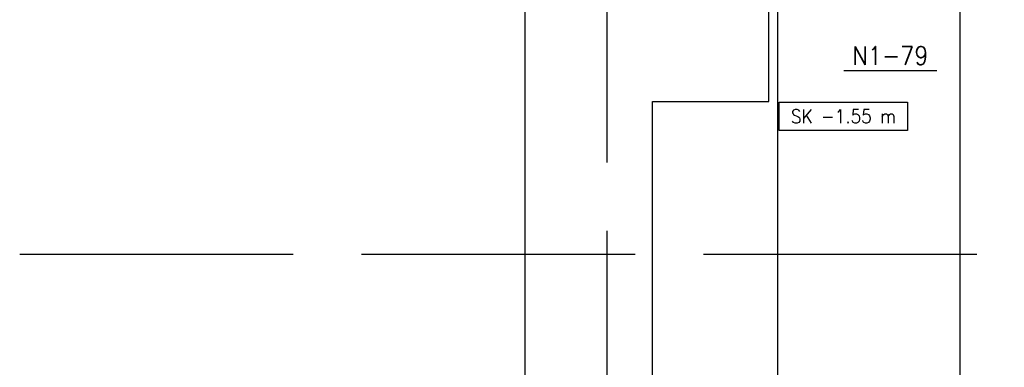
# Model space of a CAD drawing. Header units: millimetres. Extents: x -56303 to -45239, y -20463 to -4540.
# Tile 5 of 256: x -53680 to -53248, y -17994 to -17841. Entities that reach past the tile are written whole.
import ezdxf

# ---------------------------------------------------------------- set-up
doc = ezdxf.new("R2010")
doc.units = ezdxf.units.MM
doc.linetypes.add('ACAD_ISO02W100', pattern=[15, 12, -3])
for name, color, linetype in [('_HVAC_podkład', 8, 'Continuous'), ('FLUID-N1', 7, 'Continuous'), ('FLUID-N1-60-INF', 7, 'Continuous'), ('FLUID-N1-80-NUM', 7, 'Continuous')]:
    doc.layers.add(name, color=color, linetype=linetype)
doc.styles.add('OPIS1', font='ROMANS.SHX', dxfattribs={"width": 0.9})

# ---------------------------------------------------------------- blocks, each defined once
blk = doc.blocks.new('*U385')
at = {"color": 0, "linetype": 'ByBlock', "lineweight": -2}
for p, q in [((-3799.5, 400), (3799.5, 400)), ((-3799.5, -400), (3799.5, -400))]:
    blk.add_line(p, q, dxfattribs=at)

msp = doc.modelspace()

# ---------------------------------------------------------------- linework, layer by layer
at = {"layer": '_HVAC_podkład', "linetype": 'ACAD_ISO02W100', "ltscale": 10}
for p, q in [((-53422.44, -15683.63), (-53422.44, -20462.96)), ((-53680.08, -17943.93), (-49212.84, -17943.93))]:
    msp.add_line(p, q, dxfattribs=at)
at = {"layer": '_HVAC_podkład'}
for points in [[(-53402.44, -17563.93), (-53458.44, -17563.93), (-53458.44, -19143.93)], [(-53402.44, -18393.93), (-53351.44, -18393.93), (-53351.44, -18342.93), (-53402.44, -18342.93), (-53402.44, -18144.93), (-53351.44, -18144.93), (-53351.44, -18093.93), (-53402.44, -18093.93), (-53402.44, -17876.93), (-53351.44, -17876.93), (-53351.44, -17825.93), (-53402.44, -17825.93)]]:
    msp.add_lwpolyline(points, dxfattribs=at)
at = {"layer": 'FLUID-N1-60-INF', "color": 7}
msp.add_lwpolyline([(-53346.84, -17877.15), (-53290.5, -17877.15), (-53290.5, -17889.55), (-53346.84, -17889.55)], close=True, dxfattribs=at)
at = {"layer": 'FLUID-N1-80-NUM', "color": 3}
msp.add_line((-53277.76, -17863.38), (-53318.45, -17863.38), dxfattribs=at)

# ---------------------------------------------------------------- block references
at = {"layer": 'FLUID-N1', "color": 132, "linetype": 'Continuous', "xscale": 0.1, "yscale": 0.1, "zscale": 0.1, "rotation": 89.99999999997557}
msp.add_blockref('*U385', (-53307.44, -18061.88), dxfattribs=at)

# ---------------------------------------------------------------- texts
at = {"layer": 'FLUID-N1-60-INF', "color": 7, "insert": (-53318.67, -17883.35), "char_height": 6, "attachment_point": 5, "line_spacing_factor": 1.1, "style": 'OPIS1'}
msp.add_mtext('SK -1.55 m', dxfattribs=at)
at = {"layer": 'FLUID-N1-80-NUM', "color": 6, "insert": (-53298.1, -17863.38), "char_height": 8, "attachment_point": 5, "style": 'OPIS1'}
msp.add_mtext('N1-79\\P ', dxfattribs=at)

doc.saveas('drawing.dxf')
